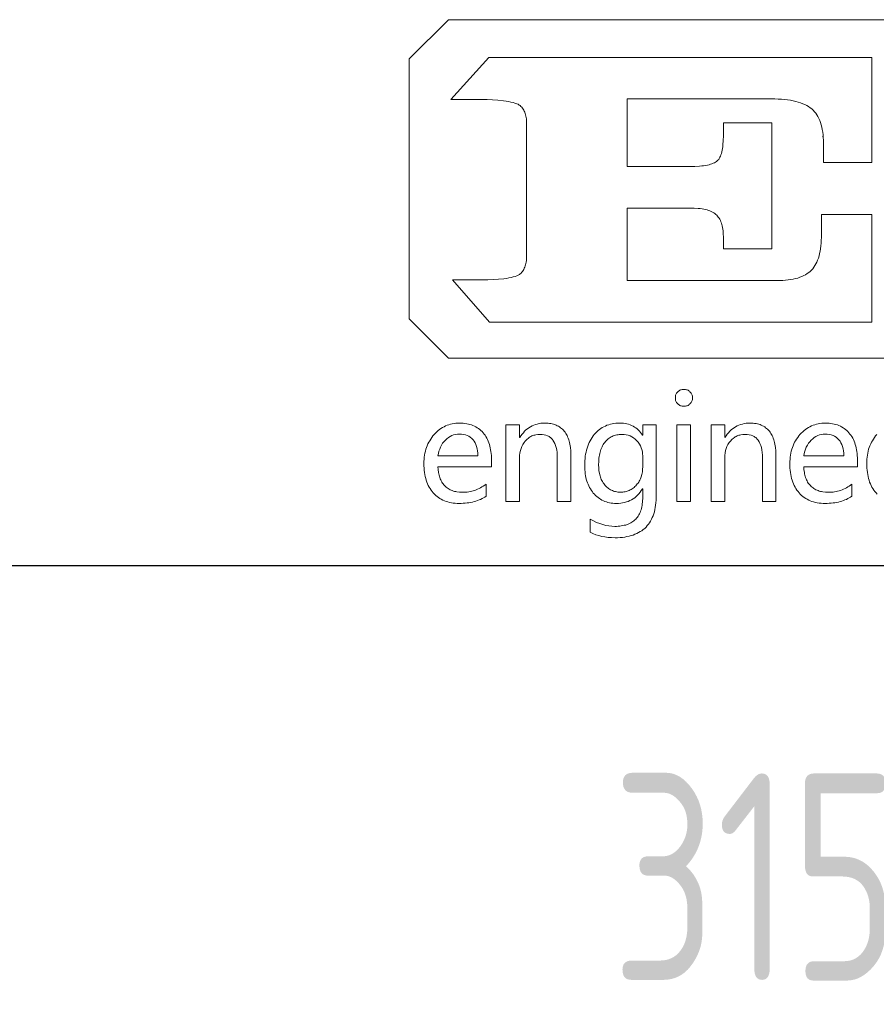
# Model space of a CAD drawing. Header units: millimetres. Extents: x -104 to 1580, y -20 to 1168.
# Tile 5 of 9: x 1321 to 1404, y 78 to 173. Entities that reach past the tile are written whole.
import ezdxf
from ezdxf.enums import TextEntityAlignment as Align

# ---------------------------------------------------------------- set-up
doc = ezdxf.new("R2010")
doc.units = ezdxf.units.MM
doc.header["$LTSCALE"] = 40
for name, color, linetype in [('1轮廓实线层', 7, 'Continuous'), ('6文字层', 3, 'Continuous'), ('图层 1', 7, 'Continuous'), ('图框层', 7, 'Continuous')]:
    doc.layers.add(name, color=color, linetype=linetype)
doc.styles.add('PC_TEXTSTYLE', font='isocp.shx', dxfattribs={"width": 0.8, "bigfont": 'hzfs.shx'})

# ---------------------------------------------------------------- blocks, each defined once
blk = doc.blocks.new('PC_TITLE_BLOCK')
for q in [(-40.396, 40.365), (-40.394, 40.343)]:
    blk.add_line((-40.396, 40.343), q)
at = {"layer": '1轮廓实线层'}
blk.add_line((-60, 30), (0, 30), dxfattribs=at)
at = {"layer": '图层 1', "lineweight": 0}
for p, q in [((-50.392, 42.226), (-49.444, 43.174)), ((-49.444, 43.174), (-32.306, 43.174)), ((-49.444, 43.174), (-49.444, 43.174)), ((-50.392, 35.95), (-50.392, 42.226)), ((-49.383, 41.246), (-48.472, 42.263)), ((-48.472, 42.263), (-45.127, 42.263)), ((-45.127, 42.263), (-39.218, 42.263)), ((-39.218, 42.263), (-39.218, 40.998)), ((-48.628, 41.246), (-49.383, 41.246)), ((-48.512, 41.244), (-48.628, 41.246)), ((-48.383, 41.239), (-48.512, 41.244)), ((-48.248, 41.228), (-48.383, 41.239)), ((-48.116, 41.215), (-48.248, 41.228)), ((-48.052, 41.204), (-48.116, 41.215)), ((-47.994, 41.196), (-48.052, 41.204)), ((-47.936, 41.186), (-47.994, 41.196)), ((-47.884, 41.173), (-47.936, 41.186)), ((-47.839, 41.159), (-47.884, 41.173)), ((-47.796, 41.146), (-47.839, 41.159)), ((-47.762, 41.133), (-47.796, 41.146)), ((-47.736, 41.114), (-47.762, 41.133)), ((-41.65, 41.262), (-45.127, 41.262)), ((-45.127, 41.262), (-45.127, 39.631)), ((-41.565, 41.26), (-41.65, 41.262)), ((-41.483, 41.257), (-41.565, 41.26)), ((-41.404, 41.252), (-41.483, 41.257)), ((-41.328, 41.246), (-41.404, 41.252)), ((-41.256, 41.239), (-41.328, 41.246)), ((-41.188, 41.228), (-41.256, 41.239)), ((-41.122, 41.215), (-41.188, 41.228)), ((-41.058, 41.202), (-41.122, 41.215)), ((-40.998, 41.186), (-41.058, 41.202)), ((-40.942, 41.167), (-40.998, 41.186)), ((-40.889, 41.146), (-40.942, 41.167)), ((-40.839, 41.125), (-40.889, 41.146)), ((-40.792, 41.101), (-40.839, 41.125)), ((-47.715, 41.099), (-47.736, 41.114)), ((-47.693, 41.08), (-47.715, 41.099)), ((-47.675, 41.059), (-47.693, 41.08)), ((-47.656, 41.038), (-47.675, 41.059)), ((-47.641, 41.014), (-47.656, 41.038)), ((-47.625, 40.99), (-47.641, 41.014)), ((-47.612, 40.964), (-47.625, 40.99)), ((-47.601, 40.938), (-47.612, 40.964)), ((-47.59, 40.908), (-47.601, 40.938)), ((-47.58, 40.879), (-47.59, 40.908)), ((-40.749, 41.077), (-40.792, 41.101)), ((-40.71, 41.048), (-40.749, 41.077)), ((-40.67, 41.019), (-40.71, 41.048)), ((-40.638, 40.988), (-40.67, 41.019)), ((-40.604, 40.953), (-40.638, 40.988)), ((-40.575, 40.916), (-40.604, 40.953)), ((-40.549, 40.877), (-40.575, 40.916)), ((-39.218, 40.998), (-39.218, 39.728)), ((-47.572, 40.848), (-47.58, 40.879)), ((-47.567, 40.813), (-47.572, 40.848)), ((-47.561, 40.779), (-47.567, 40.813)), ((-47.559, 40.742), (-47.561, 40.779)), ((-47.556, 40.705), (-47.559, 40.742)), ((-47.556, 40.666), (-47.556, 40.705)), ((-47.556, 37.471), (-47.556, 40.666)), ((-42.806, 40.367), (-42.806, 40.681)), ((-42.806, 40.681), (-41.637, 40.681)), ((-41.637, 40.681), (-41.637, 39.163)), ((-40.522, 40.835), (-40.549, 40.877)), ((-40.498, 40.79), (-40.522, 40.835)), ((-40.477, 40.742), (-40.498, 40.79)), ((-40.459, 40.692), (-40.477, 40.742)), ((-40.443, 40.639), (-40.459, 40.692)), ((-40.427, 40.581), (-40.443, 40.639)), ((-40.417, 40.523), (-40.427, 40.581)), ((-40.406, 40.462), (-40.417, 40.523)), ((-40.398, 40.396), (-40.406, 40.462)), ((-42.817, 40.153), (-42.809, 40.256)), ((-42.809, 40.256), (-42.806, 40.367)), ((-40.393, 40.33), (-40.398, 40.396)), ((-40.39, 40.262), (-40.393, 40.33)), ((-40.388, 40.188), (-40.39, 40.262)), ((-40.388, 39.728), (-40.388, 40.188)), ((-42.864, 39.913), (-42.854, 39.945)), ((-42.854, 39.945), (-42.843, 39.982)), ((-42.843, 39.982), (-42.835, 40.021)), ((-42.835, 40.021), (-42.827, 40.064)), ((-42.827, 40.064), (-42.822, 40.106)), ((-42.822, 40.106), (-42.817, 40.153)), ((-43.081, 39.694), (-43.049, 39.707)), ((-43.049, 39.707), (-43.02, 39.72)), ((-43.02, 39.72), (-42.994, 39.734)), ((-42.994, 39.734), (-42.972, 39.747)), ((-42.972, 39.747), (-42.951, 39.765)), ((-42.951, 39.765), (-42.936, 39.781)), ((-42.936, 39.781), (-42.917, 39.802)), ((-42.917, 39.802), (-42.904, 39.826)), ((-42.904, 39.826), (-42.888, 39.852)), ((-42.888, 39.852), (-42.875, 39.881)), ((-42.875, 39.881), (-42.864, 39.913)), ((-39.218, 39.728), (-40.388, 39.728)), ((-45.127, 39.631), (-43.617, 39.631)), ((-43.617, 39.631), (-43.493, 39.633)), ((-43.493, 39.633), (-43.382, 39.638)), ((-43.382, 39.638), (-43.329, 39.644)), ((-43.329, 39.644), (-43.281, 39.649)), ((-43.281, 39.649), (-43.234, 39.657)), ((-43.234, 39.657), (-43.192, 39.665)), ((-43.192, 39.665), (-43.152, 39.673)), ((-43.152, 39.673), (-43.112, 39.683)), ((-43.112, 39.683), (-43.081, 39.694)), ((-41.637, 39.163), (-41.637, 37.645)), ((-43.617, 38.627), (-45.127, 38.627)), ((-45.127, 38.627), (-45.127, 36.874)), ((-43.511, 38.625), (-43.617, 38.627)), ((-43.413, 38.619), (-43.511, 38.625)), ((-43.366, 38.614), (-43.413, 38.619)), ((-43.321, 38.606), (-43.366, 38.614)), ((-43.279, 38.598), (-43.321, 38.606)), ((-43.239, 38.59), (-43.279, 38.598)), ((-43.2, 38.58), (-43.239, 38.59)), ((-43.165, 38.566), (-43.2, 38.58)), ((-43.131, 38.556), (-43.165, 38.566)), ((-43.099, 38.54), (-43.131, 38.556)), ((-43.068, 38.527), (-43.099, 38.54)), ((-43.038, 38.508), (-43.068, 38.527)), ((-43.012, 38.493), (-43.038, 38.508)), ((-42.988, 38.474), (-43.012, 38.493)), ((-42.967, 38.453), (-42.988, 38.474)), ((-42.946, 38.432), (-42.967, 38.453)), ((-42.928, 38.408), (-42.946, 38.432)), ((-42.909, 38.382), (-42.928, 38.408)), ((-42.893, 38.355), (-42.909, 38.382)), ((-42.877, 38.326), (-42.893, 38.355)), ((-42.864, 38.295), (-42.877, 38.326)), ((-42.854, 38.263), (-42.864, 38.295)), ((-40.435, 37.994), (-40.435, 38.474)), ((-40.435, 38.474), (-39.218, 38.474)), ((-39.218, 38.474), (-39.218, 37.175)), ((-42.843, 38.229), (-42.854, 38.263)), ((-42.833, 38.194), (-42.843, 38.229)), ((-42.825, 38.155), (-42.833, 38.194)), ((-42.819, 38.115), (-42.825, 38.155)), ((-42.814, 38.075), (-42.819, 38.115)), ((-42.809, 38.031), (-42.814, 38.075)), ((-42.809, 37.986), (-42.809, 38.031)), ((-42.806, 37.941), (-42.809, 37.986)), ((-42.806, 37.645), (-42.806, 37.941)), ((-40.446, 37.777), (-40.44, 37.846)), ((-40.44, 37.846), (-40.438, 37.92)), ((-40.438, 37.92), (-40.435, 37.994)), ((-41.637, 37.645), (-42.806, 37.645)), ((-40.483, 37.526), (-40.469, 37.584)), ((-40.469, 37.584), (-40.459, 37.645)), ((-40.459, 37.645), (-40.451, 37.711)), ((-40.451, 37.711), (-40.446, 37.777)), ((-47.572, 37.289), (-47.567, 37.323)), ((-47.567, 37.323), (-47.561, 37.357)), ((-47.561, 37.357), (-47.559, 37.394)), ((-47.559, 37.394), (-47.556, 37.431)), ((-47.556, 37.431), (-47.556, 37.471)), ((-40.572, 37.278), (-40.551, 37.32)), ((-40.551, 37.32), (-40.53, 37.368)), ((-40.53, 37.368), (-40.512, 37.418)), ((-40.512, 37.418), (-40.496, 37.471)), ((-40.496, 37.471), (-40.483, 37.526)), ((-47.672, 37.077), (-47.654, 37.098)), ((-47.654, 37.098), (-47.638, 37.12)), ((-47.638, 37.12), (-47.625, 37.146)), ((-47.625, 37.146), (-47.612, 37.172)), ((-47.612, 37.172), (-47.598, 37.199)), ((-47.598, 37.199), (-47.588, 37.228)), ((-47.588, 37.228), (-47.58, 37.257)), ((-47.58, 37.257), (-47.572, 37.289)), ((-40.744, 37.069), (-40.71, 37.096)), ((-40.71, 37.096), (-40.678, 37.127)), ((-40.678, 37.127), (-40.649, 37.162)), ((-40.649, 37.162), (-40.62, 37.196)), ((-40.62, 37.196), (-40.596, 37.236)), ((-40.596, 37.236), (-40.572, 37.278)), ((-39.218, 37.175), (-39.218, 35.871)), ((-48.454, 35.871), (-49.349, 36.89)), ((-49.349, 36.89), (-48.61, 36.89)), ((-48.61, 36.89), (-48.493, 36.893)), ((-48.493, 36.893), (-48.367, 36.898)), ((-48.367, 36.898), (-48.237, 36.908)), ((-48.237, 36.908), (-48.108, 36.922)), ((-48.108, 36.922), (-48.045, 36.929)), ((-48.045, 36.929), (-47.984, 36.94)), ((-47.984, 36.94), (-47.928, 36.951)), ((-47.928, 36.951), (-47.878, 36.964)), ((-47.878, 36.964), (-47.831, 36.974)), ((-47.831, 36.974), (-47.791, 36.99)), ((-47.791, 36.99), (-47.757, 37.003)), ((-47.757, 37.003), (-47.73, 37.019)), ((-47.73, 37.019), (-47.709, 37.038)), ((-47.709, 37.038), (-47.691, 37.056)), ((-47.691, 37.056), (-47.672, 37.077)), ((-45.127, 36.874), (-41.515, 36.874)), ((-41.515, 36.874), (-41.441, 36.877)), ((-41.441, 36.877), (-41.372, 36.879)), ((-41.372, 36.879), (-41.304, 36.885)), ((-41.304, 36.885), (-41.238, 36.89)), ((-41.238, 36.89), (-41.177, 36.9)), ((-41.177, 36.9), (-41.116, 36.911)), ((-41.116, 36.911), (-41.061, 36.924)), ((-41.061, 36.924), (-41.008, 36.937)), ((-41.008, 36.937), (-40.955, 36.956)), ((-40.955, 36.956), (-40.908, 36.974)), ((-40.908, 36.974), (-40.863, 36.995)), ((-40.863, 36.995), (-40.821, 37.017)), ((-40.821, 37.017), (-40.781, 37.043)), ((-40.781, 37.043), (-40.744, 37.069)), ((-49.444, 35.002), (-50.392, 35.95)), ((-39.218, 35.871), (-48.454, 35.871)), ((-48.454, 35.871), (-48.454, 35.871)), ((-9.094, 35.002), (-49.444, 35.002))]:
    blk.add_line(p, q, dxfattribs=at)
for points in [[(-43.965, 34.046), (-43.965, 34.067), (-43.963, 34.086), (-43.957, 34.107), (-43.952, 34.125), (-43.942, 34.144), (-43.934, 34.16), (-43.92, 34.176), (-43.907, 34.191), (-43.891, 34.205), (-43.876, 34.218), (-43.857, 34.228), (-43.841, 34.236), (-43.823, 34.242), (-43.802, 34.247), (-43.78, 34.25), (-43.759, 34.25), (-43.738, 34.25), (-43.717, 34.247), (-43.699, 34.242), (-43.677, 34.236), (-43.659, 34.228), (-43.643, 34.218), (-43.625, 34.205), (-43.611, 34.191), (-43.596, 34.178), (-43.582, 34.16), (-43.572, 34.144), (-43.564, 34.125), (-43.559, 34.107), (-43.553, 34.089), (-43.551, 34.067), (-43.548, 34.046), (-43.551, 34.023), (-43.553, 34.004), (-43.559, 33.983), (-43.564, 33.964), (-43.572, 33.948), (-43.582, 33.93), (-43.596, 33.914), (-43.611, 33.901), (-43.625, 33.885), (-43.643, 33.875), (-43.659, 33.864), (-43.677, 33.856), (-43.699, 33.851), (-43.717, 33.846), (-43.738, 33.843), (-43.759, 33.843), (-43.78, 33.843), (-43.802, 33.846), (-43.823, 33.851), (-43.841, 33.856), (-43.86, 33.864), (-43.876, 33.875), (-43.891, 33.885), (-43.907, 33.901), (-43.92, 33.914), (-43.934, 33.93), (-43.944, 33.948), (-43.952, 33.964), (-43.957, 33.983), (-43.963, 34.004), (-43.965, 34.023), (-43.965, 34.046), (-43.965, 34.046)], [(-48.404, 32.383), (-49.7, 32.383), (-49.695, 32.312), (-49.687, 32.243), (-49.679, 32.211), (-49.671, 32.18), (-49.663, 32.151), (-49.655, 32.121), (-49.645, 32.092), (-49.631, 32.066), (-49.618, 32.04), (-49.605, 32.013), (-49.589, 31.989), (-49.573, 31.968), (-49.555, 31.944), (-49.536, 31.926), (-49.518, 31.905), (-49.497, 31.886), (-49.476, 31.871), (-49.452, 31.855), (-49.428, 31.839), (-49.404, 31.826), (-49.378, 31.815), (-49.352, 31.805), (-49.325, 31.794), (-49.296, 31.786), (-49.267, 31.781), (-49.238, 31.773), (-49.175, 31.768), (-49.106, 31.765), (-49.069, 31.765), (-49.029, 31.768), (-48.992, 31.77), (-48.955, 31.776), (-48.916, 31.784), (-48.882, 31.791), (-48.845, 31.802), (-48.808, 31.812), (-48.773, 31.826), (-48.739, 31.842), (-48.702, 31.857), (-48.668, 31.876), (-48.636, 31.894), (-48.602, 31.916), (-48.567, 31.939), (-48.536, 31.963), (-48.536, 31.67), (-48.567, 31.649), (-48.599, 31.63), (-48.633, 31.612), (-48.668, 31.593), (-48.705, 31.58), (-48.742, 31.564), (-48.781, 31.551), (-48.821, 31.541), (-48.86, 31.53), (-48.903, 31.522), (-48.948, 31.514), (-48.992, 31.509), (-49.037, 31.503), (-49.085, 31.501), (-49.135, 31.498), (-49.183, 31.498), (-49.233, 31.498), (-49.28, 31.501), (-49.328, 31.506), (-49.373, 31.514), (-49.418, 31.522), (-49.46, 31.533), (-49.502, 31.546), (-49.542, 31.562), (-49.579, 31.578), (-49.616, 31.596), (-49.653, 31.617), (-49.687, 31.641), (-49.719, 31.665), (-49.75, 31.691), (-49.782, 31.72), (-49.811, 31.752), (-49.837, 31.784), (-49.864, 31.818), (-49.888, 31.855), (-49.909, 31.892), (-49.93, 31.931), (-49.948, 31.971), (-49.964, 32.013), (-49.98, 32.055), (-49.993, 32.1), (-50.004, 32.148), (-50.014, 32.195), (-50.022, 32.246), (-50.027, 32.296), (-50.033, 32.348), (-50.035, 32.401), (-50.035, 32.457), (-50.035, 32.51), (-50.033, 32.562), (-50.027, 32.613), (-50.02, 32.663), (-50.012, 32.71), (-50.001, 32.755), (-49.988, 32.803), (-49.975, 32.845), (-49.956, 32.89), (-49.94, 32.932), (-49.919, 32.972), (-49.895, 33.011), (-49.872, 33.051), (-49.845, 33.088), (-49.819, 33.125), (-49.79, 33.159), (-49.758, 33.193), (-49.726, 33.225), (-49.692, 33.254), (-49.658, 33.281), (-49.624, 33.304), (-49.587, 33.328), (-49.55, 33.349), (-49.513, 33.368), (-49.473, 33.384), (-49.433, 33.397), (-49.394, 33.407), (-49.352, 33.418), (-49.309, 33.426), (-49.264, 33.431), (-49.219, 33.434), (-49.175, 33.436), (-49.13, 33.434), (-49.087, 33.431), (-49.045, 33.426), (-49.003, 33.42), (-48.963, 33.413), (-48.924, 33.402), (-48.887, 33.391), (-48.852, 33.378), (-48.816, 33.362), (-48.784, 33.344), (-48.75, 33.325), (-48.72, 33.304), (-48.689, 33.281), (-48.662, 33.257), (-48.633, 33.23), (-48.607, 33.201), (-48.583, 33.172), (-48.559, 33.141), (-48.538, 33.109), (-48.52, 33.075), (-48.501, 33.038), (-48.483, 33.001), (-48.47, 32.961), (-48.454, 32.921), (-48.443, 32.879), (-48.433, 32.837), (-48.425, 32.792), (-48.417, 32.747), (-48.412, 32.7), (-48.406, 32.652), (-48.404, 32.599), (-48.404, 32.549), (-48.404, 32.383), (-48.404, 32.383)], [(-46.489, 31.541), (-46.817, 31.541), (-46.817, 32.594), (-46.817, 32.663), (-46.822, 32.729), (-46.83, 32.787), (-46.843, 32.845), (-46.856, 32.895), (-46.875, 32.943), (-46.896, 32.985), (-46.92, 33.022), (-46.933, 33.04), (-46.949, 33.056), (-46.962, 33.069), (-46.978, 33.085), (-46.996, 33.098), (-47.012, 33.109), (-47.031, 33.119), (-47.052, 33.13), (-47.091, 33.143), (-47.136, 33.156), (-47.184, 33.162), (-47.234, 33.164), (-47.287, 33.162), (-47.337, 33.154), (-47.361, 33.148), (-47.385, 33.143), (-47.408, 33.133), (-47.429, 33.125), (-47.451, 33.114), (-47.472, 33.101), (-47.493, 33.088), (-47.514, 33.075), (-47.551, 33.04), (-47.588, 33.003), (-47.619, 32.964), (-47.649, 32.919), (-47.672, 32.871), (-47.691, 32.821), (-47.707, 32.771), (-47.717, 32.716), (-47.725, 32.657), (-47.728, 32.597), (-47.728, 31.541), (-48.055, 31.541), (-48.055, 33.391), (-47.728, 33.391), (-47.728, 33.085), (-47.72, 33.085), (-47.693, 33.127), (-47.664, 33.167), (-47.635, 33.204), (-47.604, 33.238), (-47.572, 33.27), (-47.538, 33.299), (-47.501, 33.325), (-47.464, 33.349), (-47.424, 33.368), (-47.385, 33.386), (-47.342, 33.402), (-47.3, 33.413), (-47.255, 33.423), (-47.21, 33.431), (-47.163, 33.434), (-47.113, 33.436), (-47.076, 33.434), (-47.039, 33.431), (-47.004, 33.428), (-46.97, 33.423), (-46.936, 33.415), (-46.904, 33.407), (-46.875, 33.399), (-46.843, 33.386), (-46.817, 33.373), (-46.788, 33.36), (-46.761, 33.344), (-46.738, 33.325), (-46.714, 33.307), (-46.69, 33.286), (-46.669, 33.265), (-46.648, 33.241), (-46.629, 33.214), (-46.611, 33.188), (-46.595, 33.162), (-46.579, 33.133), (-46.566, 33.101), (-46.553, 33.069), (-46.54, 33.035), (-46.529, 33.001), (-46.521, 32.964), (-46.513, 32.927), (-46.505, 32.887), (-46.5, 32.848), (-46.492, 32.763), (-46.489, 32.673), (-46.489, 31.541), (-46.489, 31.541)], [(-44.425, 31.696), (-44.425, 31.633), (-44.427, 31.572), (-44.433, 31.512), (-44.441, 31.456), (-44.448, 31.401), (-44.459, 31.348), (-44.472, 31.295), (-44.485, 31.247), (-44.504, 31.2), (-44.522, 31.155), (-44.541, 31.113), (-44.565, 31.071), (-44.588, 31.031), (-44.615, 30.994), (-44.644, 30.96), (-44.673, 30.925), (-44.705, 30.894), (-44.739, 30.865), (-44.776, 30.838), (-44.813, 30.815), (-44.852, 30.791), (-44.895, 30.77), (-44.94, 30.751), (-44.984, 30.733), (-45.032, 30.719), (-45.082, 30.706), (-45.135, 30.696), (-45.188, 30.685), (-45.243, 30.677), (-45.301, 30.674), (-45.359, 30.669), (-45.42, 30.669), (-45.507, 30.672), (-45.589, 30.677), (-45.668, 30.688), (-45.742, 30.701), (-45.816, 30.719), (-45.887, 30.741), (-45.956, 30.767), (-46.019, 30.799), (-46.019, 31.115), (-45.943, 31.073), (-45.866, 31.039), (-45.792, 31.01), (-45.716, 30.986), (-45.645, 30.965), (-45.571, 30.952), (-45.499, 30.944), (-45.425, 30.941), (-45.386, 30.941), (-45.346, 30.944), (-45.307, 30.949), (-45.27, 30.952), (-45.233, 30.96), (-45.198, 30.968), (-45.164, 30.975), (-45.132, 30.986), (-45.101, 30.997), (-45.072, 31.01), (-45.043, 31.026), (-45.016, 31.041), (-44.99, 31.06), (-44.966, 31.079), (-44.942, 31.097), (-44.921, 31.118), (-44.9, 31.142), (-44.881, 31.166), (-44.863, 31.192), (-44.847, 31.218), (-44.831, 31.247), (-44.818, 31.277), (-44.805, 31.308), (-44.794, 31.34), (-44.784, 31.374), (-44.776, 31.411), (-44.768, 31.446), (-44.763, 31.485), (-44.757, 31.525), (-44.755, 31.564), (-44.752, 31.607), (-44.752, 31.652), (-44.752, 31.847), (-44.757, 31.847), (-44.786, 31.805), (-44.815, 31.765), (-44.845, 31.728), (-44.876, 31.694), (-44.911, 31.662), (-44.945, 31.633), (-44.982, 31.609), (-45.021, 31.586), (-45.061, 31.564), (-45.103, 31.546), (-45.145, 31.533), (-45.19, 31.52), (-45.238, 31.509), (-45.285, 31.503), (-45.336, 31.498), (-45.388, 31.498), (-45.431, 31.498), (-45.473, 31.501), (-45.512, 31.506), (-45.552, 31.514), (-45.592, 31.522), (-45.629, 31.533), (-45.666, 31.546), (-45.703, 31.559), (-45.737, 31.578), (-45.769, 31.596), (-45.8, 31.614), (-45.832, 31.638), (-45.861, 31.662), (-45.89, 31.688), (-45.919, 31.718), (-45.945, 31.746), (-45.969, 31.778), (-45.993, 31.812), (-46.017, 31.847), (-46.038, 31.881), (-46.056, 31.918), (-46.072, 31.958), (-46.088, 31.997), (-46.101, 32.037), (-46.114, 32.079), (-46.125, 32.121), (-46.133, 32.166), (-46.141, 32.211), (-46.146, 32.259), (-46.151, 32.309), (-46.154, 32.356), (-46.154, 32.409), (-46.154, 32.467), (-46.151, 32.523), (-46.146, 32.578), (-46.141, 32.634), (-46.133, 32.684), (-46.122, 32.737), (-46.109, 32.784), (-46.096, 32.832), (-46.08, 32.879), (-46.064, 32.924), (-46.046, 32.966), (-46.025, 33.009), (-46.001, 33.048), (-45.977, 33.088), (-45.951, 33.125), (-45.924, 33.159), (-45.893, 33.193), (-45.864, 33.225), (-45.832, 33.254), (-45.798, 33.281), (-45.763, 33.304), (-45.729, 33.328), (-45.692, 33.349), (-45.655, 33.365), (-45.615, 33.384), (-45.573, 33.397), (-45.534, 33.407), (-45.491, 33.418), (-45.446, 33.426), (-45.402, 33.431), (-45.354, 33.434), (-45.307, 33.436), (-45.262, 33.434), (-45.219, 33.431), (-45.175, 33.426), (-45.135, 33.418), (-45.095, 33.407), (-45.056, 33.394), (-45.021, 33.378), (-44.984, 33.362), (-44.953, 33.341), (-44.921, 33.32), (-44.889, 33.296), (-44.86, 33.27), (-44.831, 33.241), (-44.808, 33.209), (-44.781, 33.178), (-44.757, 33.141), (-44.752, 33.141), (-44.752, 33.391), (-44.425, 33.391), (-44.425, 31.696), (-44.425, 31.696)], [(-43.928, 31.541), (-43.928, 33.391), (-43.598, 33.391), (-43.598, 31.541), (-43.928, 31.541), (-43.928, 31.541)], [(-41.536, 31.541), (-41.864, 31.541), (-41.864, 32.594), (-41.864, 32.663), (-41.869, 32.729), (-41.877, 32.787), (-41.887, 32.845), (-41.903, 32.895), (-41.922, 32.943), (-41.943, 32.985), (-41.967, 33.022), (-41.98, 33.04), (-41.996, 33.056), (-42.009, 33.069), (-42.025, 33.085), (-42.043, 33.098), (-42.059, 33.109), (-42.077, 33.119), (-42.096, 33.13), (-42.138, 33.143), (-42.183, 33.156), (-42.228, 33.162), (-42.281, 33.164), (-42.334, 33.162), (-42.384, 33.154), (-42.407, 33.148), (-42.431, 33.143), (-42.452, 33.133), (-42.476, 33.125), (-42.497, 33.114), (-42.518, 33.101), (-42.539, 33.088), (-42.561, 33.075), (-42.598, 33.04), (-42.635, 33.003), (-42.666, 32.964), (-42.695, 32.919), (-42.719, 32.871), (-42.738, 32.821), (-42.753, 32.771), (-42.764, 32.716), (-42.772, 32.657), (-42.772, 32.597), (-42.772, 31.541), (-43.102, 31.541), (-43.102, 33.391), (-42.772, 33.391), (-42.772, 33.085), (-42.767, 33.085), (-42.74, 33.127), (-42.711, 33.167), (-42.682, 33.204), (-42.65, 33.238), (-42.616, 33.27), (-42.582, 33.299), (-42.547, 33.325), (-42.51, 33.349), (-42.471, 33.368), (-42.431, 33.386), (-42.389, 33.402), (-42.347, 33.413), (-42.302, 33.423), (-42.257, 33.431), (-42.207, 33.434), (-42.159, 33.436), (-42.122, 33.434), (-42.085, 33.431), (-42.051, 33.428), (-42.017, 33.423), (-41.982, 33.415), (-41.951, 33.407), (-41.919, 33.399), (-41.89, 33.386), (-41.864, 33.373), (-41.835, 33.36), (-41.808, 33.344), (-41.784, 33.325), (-41.761, 33.307), (-41.737, 33.286), (-41.716, 33.265), (-41.695, 33.241), (-41.676, 33.214), (-41.658, 33.188), (-41.642, 33.162), (-41.626, 33.133), (-41.61, 33.101), (-41.6, 33.069), (-41.586, 33.035), (-41.576, 33.001), (-41.568, 32.964), (-41.56, 32.927), (-41.552, 32.887), (-41.547, 32.848), (-41.539, 32.763), (-41.536, 32.673), (-41.536, 31.541), (-41.536, 31.541)], [(-39.569, 32.383), (-40.863, 32.383), (-40.86, 32.312), (-40.85, 32.243), (-40.844, 32.211), (-40.836, 32.18), (-40.829, 32.151), (-40.821, 32.121), (-40.807, 32.092), (-40.797, 32.066), (-40.784, 32.04), (-40.77, 32.013), (-40.755, 31.989), (-40.739, 31.968), (-40.72, 31.944), (-40.702, 31.926), (-40.683, 31.905), (-40.662, 31.886), (-40.641, 31.871), (-40.617, 31.855), (-40.594, 31.839), (-40.57, 31.826), (-40.543, 31.815), (-40.517, 31.805), (-40.491, 31.794), (-40.462, 31.786), (-40.432, 31.781), (-40.403, 31.773), (-40.34, 31.768), (-40.271, 31.765), (-40.234, 31.765), (-40.195, 31.768), (-40.158, 31.77), (-40.118, 31.776), (-40.081, 31.784), (-40.047, 31.791), (-40.01, 31.802), (-39.973, 31.812), (-39.939, 31.826), (-39.902, 31.842), (-39.867, 31.857), (-39.833, 31.876), (-39.801, 31.894), (-39.767, 31.916), (-39.733, 31.939), (-39.701, 31.963), (-39.701, 31.67), (-39.733, 31.649), (-39.764, 31.63), (-39.799, 31.612), (-39.833, 31.593), (-39.87, 31.58), (-39.907, 31.564), (-39.947, 31.551), (-39.986, 31.541), (-40.026, 31.53), (-40.068, 31.522), (-40.113, 31.514), (-40.158, 31.509), (-40.203, 31.503), (-40.25, 31.501), (-40.298, 31.498), (-40.348, 31.498), (-40.398, 31.498), (-40.446, 31.501), (-40.493, 31.506), (-40.538, 31.514), (-40.583, 31.522), (-40.625, 31.533), (-40.667, 31.546), (-40.707, 31.562), (-40.744, 31.578), (-40.781, 31.596), (-40.818, 31.617), (-40.852, 31.641), (-40.884, 31.665), (-40.916, 31.691), (-40.947, 31.72), (-40.976, 31.752), (-41.003, 31.784), (-41.029, 31.818), (-41.053, 31.855), (-41.074, 31.892), (-41.095, 31.931), (-41.114, 31.971), (-41.13, 32.013), (-41.145, 32.055), (-41.159, 32.1), (-41.169, 32.148), (-41.18, 32.195), (-41.188, 32.246), (-41.193, 32.296), (-41.198, 32.348), (-41.201, 32.401), (-41.201, 32.457), (-41.201, 32.51), (-41.196, 32.562), (-41.193, 32.613), (-41.185, 32.663), (-41.177, 32.71), (-41.166, 32.755), (-41.153, 32.803), (-41.14, 32.845), (-41.122, 32.89), (-41.103, 32.932), (-41.085, 32.972), (-41.061, 33.011), (-41.037, 33.051), (-41.011, 33.088), (-40.984, 33.125), (-40.955, 33.159), (-40.924, 33.193), (-40.889, 33.225), (-40.858, 33.254), (-40.823, 33.281), (-40.789, 33.304), (-40.752, 33.328), (-40.715, 33.349), (-40.678, 33.368), (-40.638, 33.384), (-40.599, 33.397), (-40.557, 33.407), (-40.517, 33.418), (-40.475, 33.426), (-40.43, 33.431), (-40.385, 33.434), (-40.34, 33.436), (-40.295, 33.434), (-40.253, 33.431), (-40.211, 33.426), (-40.168, 33.42), (-40.129, 33.413), (-40.089, 33.402), (-40.052, 33.391), (-40.018, 33.378), (-39.981, 33.362), (-39.949, 33.344), (-39.915, 33.325), (-39.886, 33.304), (-39.854, 33.281), (-39.828, 33.257), (-39.799, 33.23), (-39.772, 33.201), (-39.749, 33.172), (-39.725, 33.141), (-39.704, 33.109), (-39.683, 33.075), (-39.667, 33.038), (-39.648, 33.001), (-39.632, 32.961), (-39.619, 32.921), (-39.609, 32.879), (-39.598, 32.837), (-39.59, 32.792), (-39.582, 32.747), (-39.577, 32.7), (-39.572, 32.652), (-39.569, 32.599), (-39.569, 32.549), (-39.569, 32.383), (-39.569, 32.383)], [(-39.091, 31.72), (-39.118, 31.752), (-39.147, 31.784), (-39.17, 31.818), (-39.194, 31.855), (-39.218, 31.892), (-39.236, 31.931), (-39.255, 31.971), (-39.273, 32.013), (-39.287, 32.055), (-39.3, 32.1), (-39.313, 32.148), (-39.321, 32.195), (-39.329, 32.246), (-39.337, 32.296), (-39.339, 32.348), (-39.342, 32.401), (-39.345, 32.457), (-39.342, 32.51), (-39.339, 32.562), (-39.334, 32.613), (-39.329, 32.663), (-39.321, 32.71), (-39.31, 32.755), (-39.297, 32.803), (-39.281, 32.845), (-39.265, 32.89), (-39.247, 32.932), (-39.229, 32.972), (-39.205, 33.011), (-39.181, 33.051), (-39.155, 33.088), (-39.128, 33.125), (-39.097, 33.159)], [(-48.731, 32.647), (-48.734, 32.708), (-48.739, 32.763), (-48.75, 32.818), (-48.763, 32.869), (-48.779, 32.916), (-48.8, 32.958), (-48.823, 32.998), (-48.85, 33.035), (-48.882, 33.067), (-48.916, 33.093), (-48.953, 33.117), (-48.992, 33.138), (-49.035, 33.151), (-49.08, 33.162), (-49.13, 33.17), (-49.18, 33.172), (-49.227, 33.17), (-49.275, 33.162), (-49.32, 33.151), (-49.362, 33.135), (-49.404, 33.114), (-49.444, 33.09), (-49.484, 33.059), (-49.518, 33.027), (-49.552, 32.987), (-49.584, 32.948), (-49.61, 32.903), (-49.637, 32.858), (-49.655, 32.808), (-49.674, 32.758), (-49.687, 32.702), (-49.7, 32.647), (-48.731, 32.647), (-48.731, 32.647)], [(-44.752, 32.642), (-44.755, 32.694), (-44.76, 32.745), (-44.771, 32.795), (-44.786, 32.842), (-44.808, 32.887), (-44.831, 32.929), (-44.863, 32.972), (-44.895, 33.011), (-44.934, 33.046), (-44.974, 33.077), (-45.013, 33.104), (-45.058, 33.125), (-45.103, 33.143), (-45.151, 33.154), (-45.201, 33.162), (-45.254, 33.164), (-45.288, 33.164), (-45.32, 33.162), (-45.349, 33.156), (-45.38, 33.151), (-45.41, 33.146), (-45.439, 33.138), (-45.465, 33.127), (-45.491, 33.114), (-45.518, 33.101), (-45.542, 33.088), (-45.565, 33.072), (-45.589, 33.053), (-45.61, 33.035), (-45.631, 33.014), (-45.652, 32.993), (-45.671, 32.969), (-45.689, 32.943), (-45.705, 32.916), (-45.721, 32.89), (-45.734, 32.861), (-45.75, 32.832), (-45.761, 32.8), (-45.771, 32.768), (-45.782, 32.734), (-45.79, 32.7), (-45.798, 32.665), (-45.806, 32.628), (-45.811, 32.591), (-45.816, 32.512), (-45.819, 32.428), (-45.816, 32.356), (-45.811, 32.288), (-45.8, 32.222), (-45.784, 32.161), (-45.774, 32.132), (-45.763, 32.103), (-45.753, 32.076), (-45.74, 32.05), (-45.724, 32.024), (-45.711, 31.997), (-45.692, 31.974), (-45.676, 31.95), (-45.658, 31.929), (-45.639, 31.908), (-45.618, 31.889), (-45.597, 31.871), (-45.576, 31.855), (-45.555, 31.839), (-45.531, 31.826), (-45.507, 31.815), (-45.483, 31.805), (-45.46, 31.794), (-45.433, 31.786), (-45.407, 31.781), (-45.38, 31.776), (-45.351, 31.77), (-45.322, 31.77), (-45.293, 31.768), (-45.264, 31.77), (-45.235, 31.77), (-45.206, 31.776), (-45.18, 31.778), (-45.153, 31.786), (-45.127, 31.794), (-45.101, 31.802), (-45.077, 31.812), (-45.053, 31.823), (-45.029, 31.836), (-45.006, 31.85), (-44.984, 31.865), (-44.963, 31.884), (-44.942, 31.902), (-44.921, 31.921), (-44.903, 31.942), (-44.884, 31.966), (-44.866, 31.987), (-44.85, 32.01), (-44.837, 32.034), (-44.823, 32.061), (-44.81, 32.087), (-44.8, 32.114), (-44.789, 32.14), (-44.773, 32.198), (-44.76, 32.256), (-44.755, 32.319), (-44.752, 32.385), (-44.752, 32.642), (-44.752, 32.642)], [(-39.897, 32.647), (-39.899, 32.708), (-39.904, 32.763), (-39.915, 32.818), (-39.928, 32.869), (-39.944, 32.916), (-39.965, 32.958), (-39.989, 32.998), (-40.015, 33.035), (-40.047, 33.067), (-40.081, 33.093), (-40.118, 33.117), (-40.158, 33.138), (-40.2, 33.151), (-40.245, 33.162), (-40.295, 33.17), (-40.345, 33.172), (-40.393, 33.17), (-40.44, 33.162), (-40.485, 33.151), (-40.528, 33.135), (-40.57, 33.114), (-40.609, 33.09), (-40.649, 33.059), (-40.683, 33.027), (-40.718, 32.987), (-40.749, 32.948), (-40.776, 32.903), (-40.802, 32.858), (-40.821, 32.808), (-40.839, 32.758), (-40.852, 32.702), (-40.863, 32.647), (-39.897, 32.647), (-39.897, 32.647)]]:
    blk.add_lwpolyline(points, dxfattribs=at)
at = {"layer": '6文字层', "style": 'PC_TEXTSTYLE', "flags": 8}
for tag, height, width, p, p2 in [('产品名称或材料标记', 7, 0.600652, (-113.463, 28.635), (-66.422, 28.635)), ('图样名称', 5, 2.004495, (-54.785, 19.978), (-5.268, 19.978)), ('标准化', 3.5, 1.023147, (-133.835, 15.372), (-120.752, 15.372)), ('重量', 3.5, 1.408247, (-88.457, 7.542), (-76.549, 7.542)), ('比例', 3.5, 1.385287, (-73.354, 7.542), (-61.929, 7.542)), ('图样代号', 5, 2.006536, (-54.785, 5.63), (-5.516, 5.63)), ('审核', 3.5, 1.579393, (-163.989, 5.367), (-150.634, 5.367)), ('共几页', 3.5, 0.557144, (-108.073, 0.625), (-101.045, 0.625)), ('工艺', 3.5, 1.621807, (-164.21, 0.371), (-150.891, 0.371)), ('日期', 3.5, 1.560088, (-133.835, 0.371), (-120.752, 0.371))]:
    blk.add_attdef(tag, text='', height=height, dxfattribs=dict(at, width=width)).set_placement(p, p2, align=Align.FIT)
at = {"layer": '6文字层', "style": 'PC_TEXTSTYLE', "width": 9.905045, "flags": 8}
blk.add_attdef('设计', text='', height=3.5, rotation=358.4644, dxfattribs=at).set_placement((-164.229, 15.372), (-150.367, 15), align=Align.FIT)
at = {"layer": '6文字层', "color": 3, "style": 'PC_TEXTSTYLE', "width": 0.56476, "flags": 8}
blk.add_attdef('第几页', text='', height=3.5, dxfattribs=at).set_placement((-78.287, 0.753), (-71.163, 0.753), align=Align.FIT)
at = {"layer": '6文字层', "ltscale": 10, "style": 'PC_TEXTSTYLE', "flags": 1}
blk.add_attdef('图纸张数', (-58.679, -0.492), '', height=2.5, dxfattribs=at)

msp = doc.modelspace()

# ---------------------------------------------------------------- block references
at = {"layer": '图框层'}
ref = msp.add_blockref('PC_TITLE_BLOCK', (1560, 0), dxfattribs=dict(at, xscale=4, yscale=4, zscale=4))
ref.add_attrib('图样名称', '315从动车轮装配', dxfattribs={"layer": '6文字层', "height": 20, "style": 'PC_TEXTSTYLE', "width": 0.8}).set_placement((1439.893, 79.911), align=Align.CENTER)

doc.saveas('drawing.dxf')
